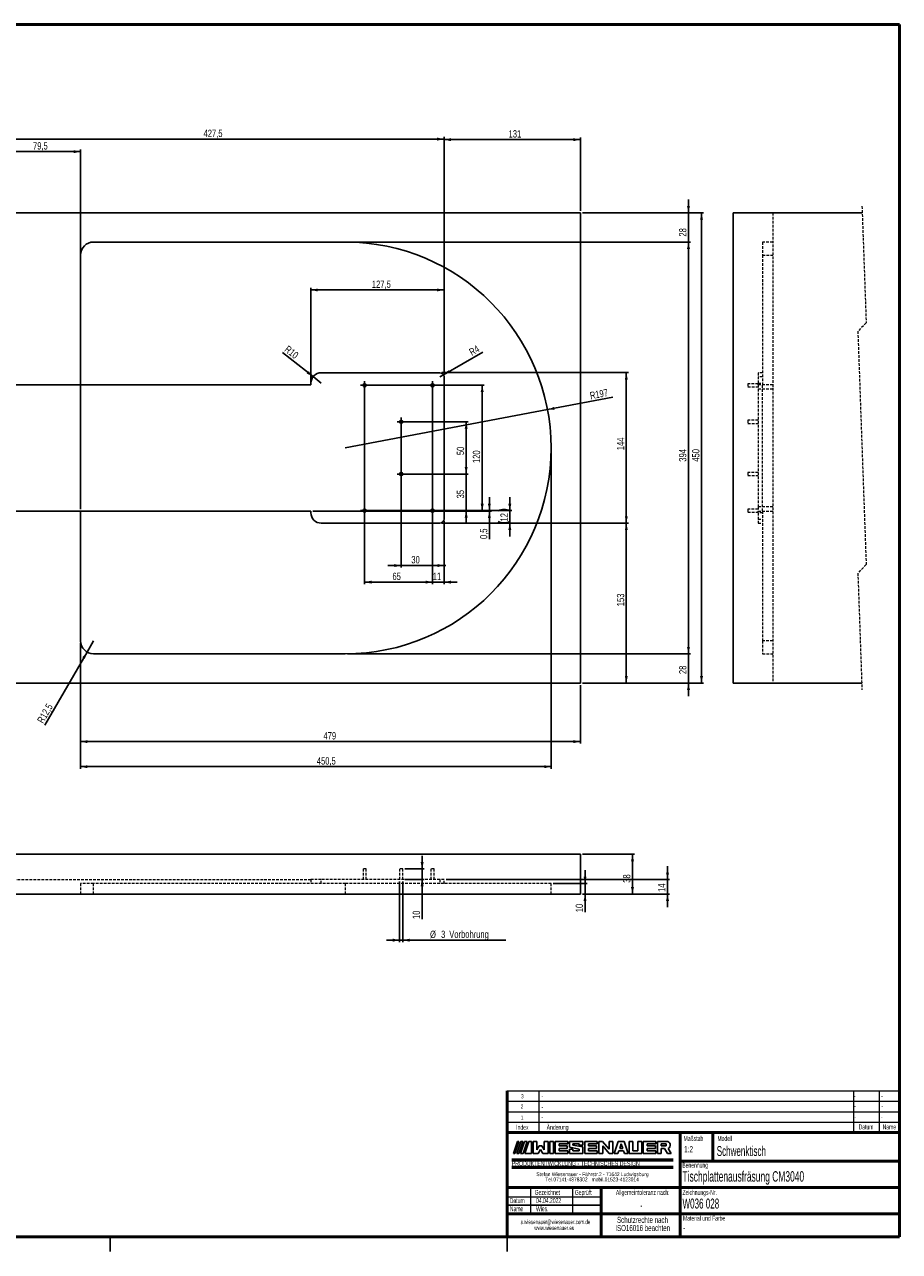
# Model space of a CAD drawing. Header units: millimetres. Extents: x 30 to 2395, y -494 to 1174.
# Tile 2 of 3: x 830 to 1668, y 0 to 1174. Entities that reach past the tile are written whole.
import ezdxf

# ---------------------------------------------------------------- set-up
doc = ezdxf.new("R2010")
doc.units = ezdxf.units.MM
doc.header["$LTSCALE"] = 2
doc.linetypes.add('HIDDEN', pattern=[1.905, 1.27, -0.635])
doc.layers.add('DÜNN', color=7, linetype='Continuous')
doc.styles.add('SLDTEXTSTYLE0', font='TXT', dxfattribs={"width": 0.754177})
doc.styles.add('SLDTEXTSTYLE1', font='TXT', dxfattribs={"width": 0.708875})
doc.styles.add('SLDTEXTSTYLE2', font='TXT', dxfattribs={"width": 0.7})
doc.styles.add('SLDTEXTSTYLE3', font='TXT', dxfattribs={"width": 0.605})
doc.styles.add('SLDTEXTSTYLE4', font='TXT', dxfattribs={"width": 0.75})
doc.dimstyles.new('SLDDIMSTYLE0', dxfattribs={"dimtxt": 7, "dimasz": 6.604, "dimexe": 0, "dimexo": 0.0625, "dimgap": 1.75, "dimtad": 1, "dimdec": 0, "dimrnd": 1e-09, "dimzin": 12, "dimdsep": 46, "dimtxsty": 'SLDTEXTSTYLE4', "dimsah": 1, "dimcen": 0.09, "dimadec": 0, "dimazin": 3, "dimtfac": 1, "dimtdec": 0, "dimtmove": 0, "dimatfit": 0, "dimfxl": 1, "dimfrac": 2, "dimtolj": 1, "dimtzin": 12, "dimarcsym": 0})
doc.dimstyles.new('SLDDIMSTYLE1', dxfattribs={"dimtxt": 7, "dimasz": 6.604, "dimexe": 0, "dimexo": 0.0625, "dimgap": 1.75, "dimtad": 1, "dimdec": 0, "dimrnd": 1e-09, "dimzin": 12, "dimdsep": 46, "dimtxsty": 'SLDTEXTSTYLE4', "dimsah": 1, "dimcen": 0.09, "dimadec": 0, "dimazin": 3, "dimtfac": 1, "dimtmove": 0, "dimatfit": 0, "dimfxl": 1, "dimfrac": 2, "dimtolj": 1, "dimtzin": 12, "dimarcsym": 0})
doc.dimstyles.new('SLDDIMSTYLE2', dxfattribs={"dimtxt": 7, "dimasz": 6.604, "dimexe": 0, "dimexo": 0.0625, "dimgap": 1.75, "dimtad": 1, "dimdec": 1, "dimrnd": 1e-09, "dimzin": 12, "dimdsep": 46, "dimtxsty": 'SLDTEXTSTYLE4', "dimsah": 1, "dimcen": 0.09, "dimadec": 0, "dimazin": 3, "dimtfac": 1, "dimtdec": 1, "dimtofl": 0, "dimtmove": 0, "dimatfit": 3, "dimfxl": 1, "dimfrac": 2, "dimtolj": 1, "dimtzin": 12, "dimarcsym": 0})
doc.dimstyles.new('SLDDIMSTYLE3', dxfattribs={"dimtxt": 7, "dimasz": 6.604, "dimexe": 0, "dimexo": 0.0625, "dimgap": 1.75, "dimtad": 1, "dimdec": 0, "dimrnd": 1e-09, "dimzin": 12, "dimdsep": 46, "dimtxsty": 'SLDTEXTSTYLE4', "dimsah": 1, "dimcen": 0.09, "dimadec": 0, "dimazin": 3, "dimtfac": 1, "dimtdec": 0, "dimtofl": 0, "dimtmove": 0, "dimatfit": 3, "dimfxl": 1, "dimfrac": 2, "dimtolj": 1, "dimtzin": 12, "dimarcsym": 0})
doc.dimstyles.new('SLDDIMSTYLE4', dxfattribs={"dimtxt": 7, "dimasz": 6.604, "dimexe": 0, "dimexo": 0.0625, "dimgap": 1.75, "dimtad": 1, "dimdec": 0, "dimrnd": 1e-09, "dimzin": 12, "dimdsep": 46, "dimtxsty": 'SLDTEXTSTYLE4', "dimsah": 1, "dimcen": 0.09, "dimadec": 0, "dimazin": 3, "dimtfac": 1, "dimtofl": 0, "dimtmove": 0, "dimatfit": 3, "dimfxl": 1, "dimfrac": 2, "dimtolj": 1, "dimtzin": 12, "dimarcsym": 0})
doc.dimstyles.new('SLDDIMSTYLE5', dxfattribs={"dimtxt": 7, "dimasz": 6.604, "dimexe": 0, "dimexo": 0.0625, "dimgap": 1.75, "dimtad": 1, "dimdec": 0, "dimrnd": 1e-09, "dimzin": 12, "dimdsep": 46, "dimtxsty": 'SLDTEXTSTYLE4', "dimsah": 1, "dimcen": 0, "dimadec": 0, "dimazin": 3, "dimtfac": 1, "dimtdec": 0, "dimtofl": 0, "dimtmove": 0, "dimatfit": 3, "dimfxl": 1, "dimfrac": 2, "dimtolj": 1, "dimtzin": 12, "dimarcsym": 0})
doc.dimstyles.new('SLDDIMSTYLE6', dxfattribs={"dimtxt": 7, "dimasz": 6.604, "dimexe": 0, "dimexo": 0.0625, "dimgap": 1.75, "dimtad": 1, "dimdec": 1, "dimrnd": 1e-09, "dimzin": 12, "dimdsep": 46, "dimtxsty": 'SLDTEXTSTYLE4', "dimsah": 1, "dimcen": 0, "dimadec": 0, "dimazin": 3, "dimtfac": 1, "dimtdec": 1, "dimtofl": 0, "dimtmove": 0, "dimatfit": 3, "dimfxl": 1, "dimfrac": 2, "dimtolj": 1, "dimtzin": 12, "dimarcsym": 0})
doc.dimstyles.new('SLDDIMSTYLE7', dxfattribs={"dimtxt": 7, "dimasz": 6.604, "dimexe": 0, "dimexo": 0.0625, "dimgap": 1.75, "dimtad": 1, "dimdec": 1, "dimrnd": 1e-09, "dimzin": 12, "dimdsep": 46, "dimtxsty": 'SLDTEXTSTYLE4', "dimsah": 1, "dimcen": 0.09, "dimadec": 0, "dimazin": 3, "dimtfac": 1, "dimtofl": 0, "dimtmove": 0, "dimatfit": 3, "dimfxl": 1, "dimfrac": 2, "dimtolj": 1, "dimtzin": 12, "dimarcsym": 0})
doc.dimstyles.new('SLDDIMSTYLE8', dxfattribs={"dimtxt": 7, "dimasz": 6.604, "dimexe": 0, "dimexo": 0.0625, "dimgap": 1.75, "dimtad": 1, "dimdec": 1, "dimrnd": 1e-09, "dimdsep": 46, "dimtxsty": 'SLDTEXTSTYLE4', "dimsah": 1, "dimcen": 0.09, "dimadec": 0, "dimazin": 2, "dimtfac": 1, "dimtmove": 0, "dimatfit": 0, "dimfxl": 1, "dimfrac": 2, "dimtolj": 1, "dimtzin": 12, "dimarcsym": 0})

# ---------------------------------------------------------------- blocks, each defined once
blk = doc.blocks.new('SW_NOTE_0')
at = {"layer": 'DÜNN', "color": 0, "char_height": 3.704, "attachment_point": 2, "style": 'SLDTEXTSTYLE0'}
for s, insert in [('Stefan Wiesenauer - Fährstr.2 - 71642 Ludwigsburg', (75.6, 4.8)), ('Tel.07141-4878302   mobil.01523-4123014', (75.2, -0.2))]:
    blk.add_mtext(s, dxfattribs=dict(at, insert=insert))
blk = doc.blocks.new('SW_NOTE_0_1')
at = {"layer": 'DÜNN', "color": 0, "insert": (0, 5.5), "char_height": 4.233, "attachment_point": 1, "style": 'SLDTEXTSTYLE1'}
blk.add_mtext('PRODUKTENTWICKLUNG - TECHNISCHES DESIGN', dxfattribs=at)
blk = doc.blocks.new('Block5')
at = {"layer": 'DÜNN'}
for p, q in [((1994.2, 93.4), (1998, 104.9)), ((1999.3, 104.9), (1995.5, 93.4)), ((1997.4, 93.4), (2001.2, 104.9)), ((1998, 104.9), (1999.3, 104.9)), ((2003, 104.9), (1999.2, 93.4)), ((2001, 93.4), (2004.8, 104.9)), ((2001.2, 104.9), (2003, 104.9)), ((2007.2, 104.9), (2003.4, 93.4)), ((2004.8, 104.9), (2007.2, 104.9)), ((2005.1, 93.4), (2008.9, 104.9)), ((2008.9, 104.9), (2011.3, 104.9)), ((2011.3, 104.9), (2011.3, 93.4)), ((2013, 93.4), (2013, 104.9)), ((2013, 104.9), (2016.5, 104.9)), ((2016.5, 96.8), (2016.5, 104.9)), ((2016.5, 96.8), (2018.8, 100.5)), ((2017.9, 93.4), (2020.1, 97)), ((2018.8, 100.5), (2021.4, 100.5)), ((2020.1, 97), (2022.4, 93.4)), ((2021.4, 100.5), (2023.7, 96.8)), ((2023.7, 96.8), (2023.7, 104.9)), ((2023.7, 104.9), (2027.3, 104.9)), ((2027.3, 93.4), (2027.3, 104.9)), ((2029, 104.9), (2029, 93.4)), ((2032.4, 104.9), (2029, 104.9)), ((2032.4, 93.4), (2032.4, 104.9)), ((2046.1, 104.9), (2034.1, 104.9)), ((2034.1, 104.9), (2034.1, 93.4)), ((2038, 100.5), (2038, 102.4)), ((2038, 102.4), (2046.1, 102.4)), ((2045.5, 100.5), (2038, 100.5)), ((2038, 95.8), (2038, 98.2)), ((2038, 98.2), (2045.5, 98.2)), ((2046.1, 95.8), (2038, 95.8)), ((2045.5, 98.2), (2045.5, 100.5)), ((2046.1, 102.4), (2046.1, 104.9)), ((2046.1, 93.4), (2046.1, 95.8)), ((2060.6, 104.9), (2047.8, 104.9)), ((2047.8, 104.9), (2047.8, 99.2)), ((2047.8, 99.2), (2057.2, 97.5)), ((2047.8, 97.3), (2047.8, 93.4)), ((2051.1, 97.3), (2047.8, 97.3)), ((2051.1, 101.2), (2051.1, 102.4)), ((2051.1, 102.4), (2057.2, 102.4)), ((2060.6, 99.5), (2051.1, 101.2)), ((2051.1, 95.8), (2051.1, 97.3)), ((2057.2, 95.8), (2051.1, 95.8)), ((2057.2, 102.4), (2057.2, 101.2)), ((2057.2, 101.2), (2060.6, 101.2)), ((2057.2, 97.5), (2057.2, 95.8)), ((2060.6, 101.2), (2060.6, 104.9)), ((2060.6, 93.4), (2060.6, 99.5)), ((2074.3, 104.9), (2062.4, 104.9)), ((2062.4, 104.9), (2062.4, 93.4)), ((2066, 100.5), (2066, 102.4)), ((2066, 102.4), (2074.3, 102.4)), ((2073.7, 100.5), (2066, 100.5)), ((2066, 95.8), (2066, 98.2)), ((2066, 98.2), (2073.7, 98.2)), ((2074.3, 95.8), (2066, 95.8)), ((2073.7, 98.2), (2073.7, 100.5)), ((2074.3, 102.4), (2074.3, 104.9)), ((2074.3, 93.4), (2074.3, 95.8)), ((2075.9, 93.4), (2075.9, 104.9)), ((2075.9, 104.9), (2079.5, 104.9)), ((2079.5, 104.9), (2085.9, 97.5)), ((2085.9, 93.4), (2079.6, 100.6)), ((2079.6, 100.6), (2079.6, 93.4)), ((2085.9, 97.5), (2085.9, 104.9)), ((2085.9, 104.9), (2089.4, 104.9)), ((2089.4, 104.9), (2089.4, 93.4)), ((2090.6, 93.4), (2094.5, 104.9)), ((2094.2, 93.4), (2095.1, 95.8)), ((2094.5, 104.9), (2100.1, 104.9)), ((2099.6, 95.8), (2095.1, 95.8)), ((2095.9, 98.2), (2097.3, 102.4)), ((2095.9, 98.2), (2098.8, 98.2)), ((2097.3, 102.4), (2098.8, 98.2)), ((2099.6, 95.8), (2100.4, 93.4)), ((2100.1, 104.9), (2104.1, 93.4)), ((2104.9, 104.9), (2104.9, 93.4)), ((2108.4, 104.9), (2104.9, 104.9)), ((2108.4, 95.8), (2108.4, 104.9)), ((2113.3, 95.8), (2108.4, 95.8)), ((2116.9, 104.9), (2113.3, 104.9)), ((2113.3, 104.9), (2113.3, 95.8)), ((2116.9, 93.4), (2116.9, 104.9)), ((2130.6, 104.9), (2118.4, 104.9)), ((2118.4, 104.9), (2118.4, 93.4)), ((2122.1, 100.5), (2122.1, 102.4)), ((2122.1, 102.4), (2130.6, 102.4)), ((2130, 100.5), (2122.1, 100.5)), ((2122.1, 95.8), (2122.1, 98.2)), ((2122.1, 98.2), (2130, 98.2)), ((2130.6, 95.8), (2122.1, 95.8)), ((2130, 98.2), (2130, 100.5)), ((2130.6, 102.4), (2130.6, 104.9)), ((2130.6, 93.4), (2130.6, 95.8)), ((2132.2, 93.4), (2132.2, 104.9)), ((2132.2, 104.9), (2140.8, 104.9)), ((2135.7, 102.4), (2135.7, 100.5)), ((2140.2, 102.4), (2135.7, 102.4)), ((2135.7, 100.5), (2140.2, 100.5)), ((2138.6, 98.2), (2135.7, 98.2)), ((2135.7, 98.2), (2135.7, 93.4)), ((2141.5, 93.4), (2138.6, 98.2)), ((2140.2, 100.5), (2140.2, 102.4)), ((2145, 93.4), (2142.2, 98.2)), ((1992.7, 87.8), (2147, 87.8)), ((1992.7, 86.4), (2147, 86.4)), ((1995.5, 93.4), (1994.2, 93.4)), ((1999.2, 93.4), (1997.4, 93.4)), ((2003.4, 93.4), (2001, 93.4)), ((2011.3, 93.4), (2005.1, 93.4)), ((2013, 93.4), (2017.9, 93.4)), ((2022.4, 93.4), (2027.3, 93.4)), ((2029, 93.4), (2032.4, 93.4)), ((2034.1, 93.4), (2046.1, 93.4)), ((2047.8, 93.4), (2060.6, 93.4)), ((2062.4, 93.4), (2074.3, 93.4)), ((2079.6, 93.4), (2075.9, 93.4)), ((2089.4, 93.4), (2085.9, 93.4)), ((2094.2, 93.4), (2090.6, 93.4)), ((2104.1, 93.4), (2100.4, 93.4)), ((2104.9, 93.4), (2116.9, 93.4)), ((2118.4, 93.4), (2130.6, 93.4)), ((2135.7, 93.4), (2132.2, 93.4)), ((2145, 93.4), (2141.5, 93.4)), ((1992.7, 80.7), (2147, 80.7)), ((1992.7, 79.3), (2147, 79.3))]:
    blk.add_line(p, q, dxfattribs=at)
blk.add_arc((2140.8, 101.4), 3.5, 293.3114, 90, dxfattribs=at)
at = {"layer": 'DÜNN', "color": 7}
for name, p in [('SW_NOTE_0_1', (1992.5, 80.3)), ('SW_NOTE_0', (1994.2, 70.5))]:
    blk.add_blockref(name, p, dxfattribs=at)
blk = doc.blocks.new('SW_NOTE_0_2')
at = {"color": 0, "linetype": 'Continuous', "lineweight": 0, "char_height": 5.821, "attachment_point": 2, "style": 'SLDTEXTSTYLE3'}
for s, insert in [('ISO16016 beachten', (32.8, -0.3)), ('Schutzrechte nach', (32.6, 7.5))]:
    blk.add_mtext(s, dxfattribs=dict(at, insert=insert))
blk = doc.blocks.new('SW_NOTE_0_3')
at = {"color": 0, "linetype": 'Continuous', "lineweight": 0, "char_height": 4.233, "attachment_point": 2, "style": 'SLDTEXTSTYLE3'}
for s, insert in [('s.wiesenauer@wiesenauer.com.de', (44.3, 5.5)), ('www.wiesenauer.eu', (43.2, -0.2))]:
    blk.add_mtext(s, dxfattribs=dict(at, insert=insert))
blk = doc.blocks.new('_D')
at = {"layer": 'DÜNN'}
for p, q in [((1364.5, 380), (1414.4, 380)), ((1412.4, 380), (1412.4, 342)), ((1364.5, 342), (1414.4, 342))]:
    blk.add_line(p, q, dxfattribs=at)
for points in [[(1412.4, 380), (1411, 373.4), (1413.8, 373.4)], [(1412.4, 342), (1413.8, 348.6), (1411, 348.6)]]:
    blk.add_solid(points, dxfattribs=at)
at = {"layer": 'DÜNN', "insert": (1403.4, 352.8), "char_height": 7, "attachment_point": 1, "rotation": 90, "style": 'SLDTEXTSTYLE4'}
blk.add_mtext('38', dxfattribs=at)
blk = doc.blocks.new('_D_1')
at = {"layer": 'DÜNN'}
for p, q in [((1367, 352), (1367, 364.7)), ((1336.5, 352), (1369, 352)), ((1364.5, 342), (1369, 342)), ((1367, 352), (1367, 342)), ((1367, 342), (1367, 324.6))]:
    blk.add_line(p, q, dxfattribs=at)
for points in [[(1367, 352), (1368.4, 358.6), (1365.6, 358.6)], [(1367, 342), (1365.6, 335.4), (1368.4, 335.4)]]:
    blk.add_solid(points, dxfattribs=at)
at = {"layer": 'DÜNN', "insert": (1358, 324.6), "char_height": 7, "attachment_point": 1, "rotation": 90, "style": 'SLDTEXTSTYLE4'}
blk.add_mtext('10', dxfattribs=at)
blk = doc.blocks.new('_D_2')
at = {"layer": 'DÜNN'}
for p, q in [((1445.9, 356), (1445.9, 368.7)), ((1234, 356), (1447.9, 356)), ((1445.9, 356), (1445.9, 342)), ((1364.5, 342), (1447.9, 342)), ((1445.9, 342), (1445.9, 329.3))]:
    blk.add_line(p, q, dxfattribs=at)
for points in [[(1445.9, 356), (1447.4, 362.6), (1444.5, 362.6)], [(1445.9, 342), (1444.5, 335.4), (1447.4, 335.4)]]:
    blk.add_solid(points, dxfattribs=at)
at = {"layer": 'DÜNN', "insert": (1436.9, 344), "char_height": 7, "attachment_point": 1, "rotation": 90, "style": 'SLDTEXTSTYLE4'}
blk.add_mtext('14', dxfattribs=at)
blk = doc.blocks.new('_D_3')
at = {"layer": 'DÜNN'}
for p, q in [((1189.5, 354), (1189.5, 295.9)), ((1192.5, 354), (1192.5, 295.9)), ((1189.5, 297.9), (1176.8, 297.9)), ((1189.5, 297.9), (1192.5, 297.9)), ((1192.5, 297.9), (1291.1, 297.9))]:
    blk.add_line(p, q, dxfattribs=at)
for points in [[(1189.5, 297.9), (1182.9, 299.3), (1182.9, 296.4)], [(1192.5, 297.9), (1199.1, 296.4), (1199.1, 299.3)]]:
    blk.add_solid(points, dxfattribs=at)
at = {"layer": 'DÜNN', "char_height": 7, "attachment_point": 1, "style": 'SLDTEXTSTYLE4'}
for s, insert in [('%%c', (1218.6, 306.9)), ('3', (1229.2, 307)), ('Vorbohrung', (1237, 307))]:
    blk.add_mtext(s, dxfattribs=dict(at, insert=insert))
blk = doc.blocks.new('_D_4')
at = {"layer": 'DÜNN'}
for p, q in [((1211, 366), (1211, 378.7)), ((1194.5, 366), (1213, 366)), ((1211, 356), (1211, 366)), ((1194.5, 356), (1213, 356)), ((1211, 356), (1211, 318.1))]:
    blk.add_line(p, q, dxfattribs=at)
for points in [[(1211, 366), (1212.5, 372.6), (1209.6, 372.6)], [(1211, 356), (1209.6, 349.4), (1212.5, 349.4)]]:
    blk.add_solid(points, dxfattribs=at)
at = {"layer": 'DÜNN', "insert": (1202, 318.1), "char_height": 7, "attachment_point": 1, "rotation": 90, "style": 'SLDTEXTSTYLE4'}
blk.add_mtext('10', dxfattribs=at)
blk = doc.blocks.new('_D_5')
at = {"layer": 'DÜNN'}
for p, q in [((1334.5, 766.9), (1334.5, 461.9)), ((884, 582.4), (884, 461.9)), ((1334.5, 463.9), (884, 463.9))]:
    blk.add_line(p, q, dxfattribs=at)
for points in [[(884, 463.9), (890.6, 462.4), (890.6, 465.3)], [(1334.5, 463.9), (1327.9, 465.3), (1327.9, 462.4)]]:
    blk.add_solid(points, dxfattribs=at)
at = {"layer": 'DÜNN', "insert": (1110.2, 472.9), "char_height": 7, "attachment_point": 1, "style": 'SLDTEXTSTYLE4'}
blk.add_mtext('450,5', dxfattribs=at)
blk = doc.blocks.new('_D_6')
at = {"layer": 'DÜNN'}
for p, q in [((1364.5, 993.9), (1480.5, 993.9)), ((1478.5, 993.9), (1478.5, 543.9)), ((1364.5, 543.9), (1480.5, 543.9))]:
    blk.add_line(p, q, dxfattribs=at)
for points in [[(1478.5, 993.9), (1477.1, 987.3), (1479.9, 987.3)], [(1478.5, 543.9), (1479.9, 550.5), (1477.1, 550.5)]]:
    blk.add_solid(points, dxfattribs=at)
at = {"layer": 'DÜNN', "insert": (1469.5, 755.7), "char_height": 7, "attachment_point": 1, "rotation": 90, "style": 'SLDTEXTSTYLE4'}
blk.add_mtext('450', dxfattribs=at)
blk = doc.blocks.new('_D_7')
at = {"layer": 'DÜNN'}
for p, q in [((1466, 571.9), (1466, 584.6)), ((1139.5, 571.9), (1468, 571.9)), ((1466, 571.9), (1466, 543.9)), ((1364.5, 543.9), (1468, 543.9)), ((1466, 543.9), (1466, 531.2))]:
    blk.add_line(p, q, dxfattribs=at)
for points in [[(1466, 571.9), (1467.4, 578.5), (1464.6, 578.5)], [(1466, 543.9), (1464.6, 537.3), (1467.4, 537.3)]]:
    blk.add_solid(points, dxfattribs=at)
at = {"layer": 'DÜNN', "insert": (1457, 552.5), "char_height": 7, "attachment_point": 1, "rotation": 90, "style": 'SLDTEXTSTYLE4'}
blk.add_mtext('28', dxfattribs=at)
blk = doc.blocks.new('_D_8')
at = {"layer": 'DÜNN'}
for p, q in [((1139.5, 965.9), (1468, 965.9)), ((1466, 571.9), (1466, 965.9)), ((1139.5, 571.9), (1468, 571.9))]:
    blk.add_line(p, q, dxfattribs=at)
for points in [[(1466, 965.9), (1464.6, 959.3), (1467.4, 959.3)], [(1466, 571.9), (1467.4, 578.5), (1464.6, 578.5)]]:
    blk.add_solid(points, dxfattribs=at)
at = {"layer": 'DÜNN', "insert": (1457, 755.7), "char_height": 7, "attachment_point": 1, "rotation": 90, "style": 'SLDTEXTSTYLE4'}
blk.add_mtext('394', dxfattribs=at)
blk = doc.blocks.new('_D_9')
at = {"layer": 'DÜNN'}
for p, q in [((1466, 993.9), (1466, 1006.6)), ((1364.5, 993.9), (1468, 993.9)), ((1466, 965.9), (1466, 993.9)), ((1139.5, 965.9), (1468, 965.9)), ((1466, 965.9), (1466, 953.2))]:
    blk.add_line(p, q, dxfattribs=at)
for points in [[(1466, 993.9), (1467.4, 1000.5), (1464.6, 1000.5)], [(1466, 965.9), (1464.6, 959.3), (1467.4, 959.3)]]:
    blk.add_solid(points, dxfattribs=at)
at = {"layer": 'DÜNN', "insert": (1457, 971.1), "char_height": 7, "attachment_point": 1, "rotation": 90, "style": 'SLDTEXTSTYLE4'}
blk.add_mtext('28', dxfattribs=at)
blk = doc.blocks.new('_D_10')
at = {"layer": 'DÜNN'}
for p, q in [((884, 582.4), (884, 485.9)), ((1362.5, 541.9), (1362.5, 485.9)), ((884, 487.9), (1362.5, 487.9))]:
    blk.add_line(p, q, dxfattribs=at)
for points in [[(884, 487.9), (890.6, 486.4), (890.6, 489.3)], [(1362.5, 487.9), (1355.9, 489.3), (1355.9, 486.4)]]:
    blk.add_solid(points, dxfattribs=at)
at = {"layer": 'DÜNN', "insert": (1116.6, 496.9), "char_height": 7, "attachment_point": 1, "style": 'SLDTEXTSTYLE4'}
blk.add_mtext('479', dxfattribs=at)
blk = doc.blocks.new('_D_11')
at = {"layer": 'DÜNN'}
for q in [(1393.6, 817.3), (1137.5, 768.9)]:
    blk.add_line((1331.1, 805.5), q, dxfattribs=at)
blk.add_solid([(1331.1, 805.5), (1337.8, 805.3), (1337.3, 808.1)], dxfattribs=at)
at = {"layer": 'DÜNN', "insert": (1371.1, 822.2), "char_height": 7, "attachment_point": 1, "rotation": 10.7075, "style": 'SLDTEXTSTYLE4'}
blk.add_mtext('R197', dxfattribs=at)
blk = doc.blocks.new('_D_12')
at = {"layer": 'DÜNN'}
for q in [(896.5, 584.4), (849.9, 503.7)]:
    blk.add_line((890.2, 573.5), q, dxfattribs=at)
blk.add_solid([(890.2, 573.5), (885.7, 568.5), (888.2, 567.1)], dxfattribs=at)
at = {"layer": 'DÜNN', "insert": (842.1, 508.2), "char_height": 7, "attachment_point": 1, "rotation": 60, "style": 'SLDTEXTSTYLE4'}
blk.add_mtext('R12,5', dxfattribs=at)
blk = doc.blocks.new('_D_13')
at = {"layer": 'DÜNN'}
for p, q in [((804.5, 827.4), (804.5, 1054.4)), ((804.5, 1052.4), (884, 1052.4)), ((884, 710.4), (884, 1054.4))]:
    blk.add_line(p, q, dxfattribs=at)
for points in [[(804.5, 1052.4), (811.1, 1050.9), (811.1, 1053.8)], [(884, 1052.4), (877.4, 1053.8), (877.4, 1050.9)]]:
    blk.add_solid(points, dxfattribs=at)
at = {"layer": 'DÜNN', "insert": (838.5, 1061.4), "char_height": 7, "attachment_point": 1, "style": 'SLDTEXTSTYLE4'}
blk.add_mtext('79,5', dxfattribs=at)
blk = doc.blocks.new('_D_14')
at = {"layer": 'DÜNN'}
for p, q in [((804.5, 827.4), (804.5, 1066.4)), ((804.5, 1064.4), (1232, 1064.4)), ((1232, 838.9), (1232, 1066.4))]:
    blk.add_line(p, q, dxfattribs=at)
for points in [[(804.5, 1064.4), (811.1, 1062.9), (811.1, 1065.8)], [(1232, 1064.4), (1225.4, 1065.8), (1225.4, 1062.9)]]:
    blk.add_solid(points, dxfattribs=at)
at = {"layer": 'DÜNN', "insert": (1001.8, 1073.4), "char_height": 7, "attachment_point": 1, "style": 'SLDTEXTSTYLE4'}
blk.add_mtext('427,5', dxfattribs=at)
blk = doc.blocks.new('_D_15')
at = {"layer": 'DÜNN'}
for q in [(1269, 860.6), (1228, 836.9)]:
    blk.add_line((1231.5, 838.9), q, dxfattribs=at)
blk.add_solid([(1231.5, 838.9), (1237.9, 840.9), (1236.5, 843.4)], dxfattribs=at)
at = {"layer": 'DÜNN', "insert": (1255.2, 862.9), "char_height": 7, "attachment_point": 1, "rotation": 30, "style": 'SLDTEXTSTYLE4'}
blk.add_mtext('R4', dxfattribs=at)
blk = doc.blocks.new('_D_16')
at = {"layer": 'DÜNN'}
for p, q in [((1232, 838.9), (1232, 1065.9)), ((1232, 1063.9), (1362.5, 1063.9)), ((1362.5, 995.9), (1362.5, 1065.9))]:
    blk.add_line(p, q, dxfattribs=at)
for points in [[(1232, 1063.9), (1238.6, 1062.4), (1238.6, 1065.3)], [(1362.5, 1063.9), (1355.9, 1065.3), (1355.9, 1062.4)]]:
    blk.add_solid(points, dxfattribs=at)
at = {"layer": 'DÜNN', "insert": (1293.8, 1072.9), "char_height": 7, "attachment_point": 1, "style": 'SLDTEXTSTYLE4'}
blk.add_mtext('131', dxfattribs=at)
blk = doc.blocks.new('_D_17')
at = {"layer": 'DÜNN'}
for p, q in [((1221, 826.9), (1221, 638.5)), ((1232, 698.9), (1232, 638.5)), ((1221, 640.5), (1208.3, 640.5)), ((1221, 640.5), (1232, 640.5)), ((1232, 640.5), (1244.7, 640.5))]:
    blk.add_line(p, q, dxfattribs=at)
for points in [[(1221, 640.5), (1214.4, 641.9), (1214.4, 639)], [(1232, 640.5), (1238.6, 639), (1238.6, 641.9)]]:
    blk.add_solid(points, dxfattribs=at)
at = {"layer": 'DÜNN', "insert": (1221.2, 649.5), "char_height": 7, "attachment_point": 1, "style": 'SLDTEXTSTYLE4'}
blk.add_mtext('11', dxfattribs=at)
blk = doc.blocks.new('_D_18')
at = {"layer": 'DÜNN'}
for p, q in [((1156, 826.9), (1156, 638.5)), ((1221, 826.9), (1221, 638.5)), ((1221, 640.5), (1156, 640.5))]:
    blk.add_line(p, q, dxfattribs=at)
for points in [[(1156, 640.5), (1162.6, 639), (1162.6, 641.9)], [(1221, 640.5), (1214.4, 641.9), (1214.4, 639)]]:
    blk.add_solid(points, dxfattribs=at)
at = {"layer": 'DÜNN', "insert": (1182.6, 649.5), "char_height": 7, "attachment_point": 1, "style": 'SLDTEXTSTYLE4'}
blk.add_mtext('65', dxfattribs=at)
blk = doc.blocks.new('_D_19')
at = {"layer": 'DÜNN'}
for p, q in [((1221, 826.9), (1221, 654.3)), ((1191, 791.9), (1191, 654.3)), ((1191, 656.3), (1178.3, 656.3)), ((1191, 656.3), (1221, 656.3)), ((1221, 656.3), (1233.7, 656.3))]:
    blk.add_line(p, q, dxfattribs=at)
for points in [[(1191, 656.3), (1184.4, 657.8), (1184.4, 654.9)], [(1221, 656.3), (1227.6, 654.9), (1227.6, 657.8)]]:
    blk.add_solid(points, dxfattribs=at)
at = {"layer": 'DÜNN', "insert": (1200.7, 665.4), "char_height": 7, "attachment_point": 1, "style": 'SLDTEXTSTYLE4'}
blk.add_mtext('30', dxfattribs=at)
blk = doc.blocks.new('_D_20')
at = {"layer": 'DÜNN'}
for p, q in [((1275.4, 708.9), (1275.4, 721.6)), ((1106.5, 708.4), (1277.4, 708.4)), ((1158, 708.9), (1277.4, 708.9)), ((1275.4, 708.9), (1275.4, 708.4)), ((1275.4, 708.4), (1275.4, 681.7))]:
    blk.add_line(p, q, dxfattribs=at)
for points in [[(1275.4, 708.9), (1276.8, 715.5), (1274, 715.5)], [(1275.4, 708.4), (1274, 701.8), (1276.8, 701.8)]]:
    blk.add_solid(points, dxfattribs=at)
at = {"layer": 'DÜNN', "insert": (1266.4, 681.7), "char_height": 7, "attachment_point": 1, "rotation": 90, "style": 'SLDTEXTSTYLE4'}
blk.add_mtext('0,5', dxfattribs=at)
blk = doc.blocks.new('_D_21')
at = {"layer": 'DÜNN'}
for p, q in [((1158, 828.9), (1270.5, 828.9)), ((1268.5, 708.9), (1268.5, 828.9)), ((1158, 708.9), (1270.5, 708.9))]:
    blk.add_line(p, q, dxfattribs=at)
for points in [[(1268.5, 828.9), (1267.1, 822.3), (1270, 822.3)], [(1268.5, 708.9), (1270, 715.5), (1267.1, 715.5)]]:
    blk.add_solid(points, dxfattribs=at)
at = {"layer": 'DÜNN', "insert": (1259.5, 754.4), "char_height": 7, "attachment_point": 1, "rotation": 90, "style": 'SLDTEXTSTYLE4'}
blk.add_mtext('120', dxfattribs=at)
blk = doc.blocks.new('_D_22')
at = {"layer": 'DÜNN'}
for p, q in [((1193, 793.9), (1255.2, 793.9)), ((1253.2, 743.9), (1253.2, 793.9)), ((1193, 743.9), (1255.2, 743.9))]:
    blk.add_line(p, q, dxfattribs=at)
for points in [[(1253.2, 793.9), (1251.8, 787.3), (1254.6, 787.3)], [(1253.2, 743.9), (1254.6, 750.5), (1251.8, 750.5)]]:
    blk.add_solid(points, dxfattribs=at)
at = {"layer": 'DÜNN', "insert": (1244.2, 762), "char_height": 7, "attachment_point": 1, "rotation": 90, "style": 'SLDTEXTSTYLE4'}
blk.add_mtext('50', dxfattribs=at)
blk = doc.blocks.new('_D_23')
at = {"layer": 'DÜNN'}
for p, q in [((1253.2, 743.9), (1253.2, 756.6)), ((1193, 743.9), (1255.2, 743.9)), ((1253.2, 743.9), (1253.2, 708.9)), ((1223, 708.9), (1255.2, 708.9)), ((1253.2, 708.9), (1253.2, 696.2))]:
    blk.add_line(p, q, dxfattribs=at)
for points in [[(1253.2, 743.9), (1254.6, 750.5), (1251.8, 750.5)], [(1253.2, 708.9), (1251.8, 702.3), (1254.6, 702.3)]]:
    blk.add_solid(points, dxfattribs=at)
at = {"layer": 'DÜNN', "insert": (1244.2, 720.5), "char_height": 7, "attachment_point": 1, "rotation": 90, "style": 'SLDTEXTSTYLE4'}
blk.add_mtext('35', dxfattribs=at)
blk = doc.blocks.new('_D_25')
at = {"layer": 'DÜNN'}
for p, q in [((1104.5, 831.4), (1104.5, 922)), ((1104.5, 920), (1232, 920)), ((1232, 838.9), (1232, 922))]:
    blk.add_line(p, q, dxfattribs=at)
for points in [[(1104.5, 920), (1111.1, 918.6), (1111.1, 921.4)], [(1232, 920), (1225.4, 921.4), (1225.4, 918.6)]]:
    blk.add_solid(points, dxfattribs=at)
at = {"layer": 'DÜNN', "insert": (1162.9, 929), "char_height": 7, "attachment_point": 1, "style": 'SLDTEXTSTYLE4'}
blk.add_mtext('127,5', dxfattribs=at)
blk = doc.blocks.new('_D_26')
at = {"layer": 'DÜNN'}
for q in [(1077.5, 860.3), (1114.5, 830.9)]:
    blk.add_line((1106.7, 837.1), q, dxfattribs=at)
blk.add_solid([(1106.7, 837.1), (1102.4, 842.3), (1100.6, 840.1)], dxfattribs=at)
at = {"layer": 'DÜNN', "insert": (1083, 867.4), "char_height": 7, "attachment_point": 1, "rotation": 321.4743, "style": 'SLDTEXTSTYLE4'}
blk.add_mtext('R10', dxfattribs=at)
blk = doc.blocks.new('_D_28')
at = {"layer": 'DÜNN'}
for p, q in [((1230, 840.9), (1408.5, 840.9)), ((1406.5, 696.9), (1406.5, 840.9)), ((1230, 696.9), (1408.5, 696.9))]:
    blk.add_line(p, q, dxfattribs=at)
for points in [[(1406.5, 840.9), (1405.1, 834.3), (1407.9, 834.3)], [(1406.5, 696.9), (1407.9, 703.5), (1405.1, 703.5)]]:
    blk.add_solid(points, dxfattribs=at)
at = {"layer": 'DÜNN', "insert": (1397.5, 766.7), "char_height": 7, "attachment_point": 1, "rotation": 90, "style": 'SLDTEXTSTYLE4'}
blk.add_mtext('144', dxfattribs=at)
blk = doc.blocks.new('_D_29')
at = {"layer": 'DÜNN'}
for p, q in [((1230, 696.9), (1408.5, 696.9)), ((1406.5, 696.9), (1406.5, 543.9)), ((1364.5, 543.9), (1408.5, 543.9))]:
    blk.add_line(p, q, dxfattribs=at)
for points in [[(1406.5, 696.9), (1405.1, 690.3), (1407.9, 690.3)], [(1406.5, 543.9), (1407.9, 550.5), (1405.1, 550.5)]]:
    blk.add_solid(points, dxfattribs=at)
at = {"layer": 'DÜNN', "insert": (1397.5, 617.4), "char_height": 7, "attachment_point": 1, "rotation": 90, "style": 'SLDTEXTSTYLE4'}
blk.add_mtext('153', dxfattribs=at)
blk = doc.blocks.new('_D_30')
at = {"layer": 'DÜNN'}
for p, q in [((1295, 708.9), (1295, 721.6)), ((1223, 708.9), (1297, 708.9)), ((1295, 696.9), (1295, 708.9)), ((1230, 696.9), (1297, 696.9)), ((1295, 696.9), (1295, 684.2))]:
    blk.add_line(p, q, dxfattribs=at)
for centre, start, end in [((1289.4, 697.7), 63.4349, 116.5651), ((1289.4, 709.6), 243.4349, 296.5651)]:
    blk.add_arc(centre, 12.4, start, end, dxfattribs=at)
for points in [[(1295, 708.9), (1296.4, 715.5), (1293.5, 715.5)], [(1295, 696.9), (1293.5, 690.3), (1296.4, 690.3)]]:
    blk.add_solid(points, dxfattribs=at)
at = {"layer": 'DÜNN', "insert": (1286, 698.5), "char_height": 7, "attachment_point": 1, "rotation": 90, "style": 'SLDTEXTSTYLE4'}
blk.add_mtext('12', dxfattribs=at)
blk = doc.blocks.new('SW_CENTERMARKSYMBOL_0')
at = {"layer": 'DÜNN', "color": 0}
for p, q in [((-2.5, 0), (-4, 0)), ((0, 0), (-2.5, 0)), ((0, 2.5), (0, 4)), ((0, 0), (0, 2.5)), ((0, 0), (0, -2.5)), ((0, 0), (2.5, 0)), ((2.5, 0), (4, 0)), ((0, -2.5), (0, -4))]:
    blk.add_line(p, q, dxfattribs=at)
blk = doc.blocks.new('SW_CENTERMARKSYMBOL_1')
at = {"layer": 'DÜNN', "color": 0}
for p, q in [((-2.5, 0), (-4, 0)), ((0, 0), (-2.5, 0)), ((0, 2.5), (0, 4)), ((0, 0), (0, 2.5)), ((0, 0), (0, -2.5)), ((0, 0), (2.5, 0)), ((2.5, 0), (4, 0)), ((0, -2.5), (0, -4))]:
    blk.add_line(p, q, dxfattribs=at)
blk = doc.blocks.new('SW_CENTERMARKSYMBOL_2')
at = {"layer": 'DÜNN', "color": 0}
for p, q in [((-2.5, 0), (-4, 0)), ((0, 0), (-2.5, 0)), ((0, 2.5), (0, 4)), ((0, 0), (0, 2.5)), ((0, 0), (0, -2.5)), ((0, 0), (2.5, 0)), ((2.5, 0), (4, 0)), ((0, -2.5), (0, -4))]:
    blk.add_line(p, q, dxfattribs=at)
blk = doc.blocks.new('SW_CENTERMARKSYMBOL_3')
at = {"layer": 'DÜNN', "color": 0}
for p, q in [((-2.5, 0), (-4, 0)), ((0, 0), (-2.5, 0)), ((0, 2.5), (0, 4)), ((0, 0), (0, 2.5)), ((0, 0), (0, -2.5)), ((0, 0), (2.5, 0)), ((2.5, 0), (4, 0)), ((0, -2.5), (0, -4))]:
    blk.add_line(p, q, dxfattribs=at)
blk = doc.blocks.new('SW_CENTERMARKSYMBOL_4')
at = {"layer": 'DÜNN', "color": 0}
for p, q in [((-2.5, 0), (-4, 0)), ((0, 0), (-2.5, 0)), ((0, 2.5), (0, 4)), ((0, 0), (0, 2.5)), ((0, 0), (0, -2.5)), ((0, 0), (2.5, 0)), ((2.5, 0), (4, 0)), ((0, -2.5), (0, -4))]:
    blk.add_line(p, q, dxfattribs=at)
blk = doc.blocks.new('SW_CENTERMARKSYMBOL_5')
at = {"layer": 'DÜNN', "color": 0}
for p, q in [((-2.5, 0), (-4, 0)), ((0, 0), (-2.5, 0)), ((0, 2.5), (0, 4)), ((0, 0), (0, 2.5)), ((0, 0), (0, -2.5)), ((0, 0), (2.5, 0)), ((2.5, 0), (4, 0)), ((0, -2.5), (0, -4))]:
    blk.add_line(p, q, dxfattribs=at)

msp = doc.modelspace()

# ---------------------------------------------------------------- linework, layer by layer
at = {"color": 7, "linetype": 'Continuous', "lineweight": 50}
for p, q in [((30.4, 1174), (1668, 1174)), ((1668, 14), (1668, 1174)), ((1292.4, 153.72), (1292.4, 14)), ((1292.4, 113.72), (1668, 113.72)), ((1457.91, 113.72), (1457.91, 14)), ((1489.26, 113.72), (1489.26, 86.4)), ((1457.91, 86.4), (1668, 86.4)), ((1292.4, 61.29), (1668, 61.29)), ((1382.47, 61.29), (1382.47, 13.74)), ((1292.4, 36.05), (1668, 36.05)), ((30.4, 14), (1668, 14))]:
    msp.add_line(p, q, dxfattribs=at)
at = {"color": 7, "linetype": 'HIDDEN', "lineweight": 18}
for p, q in [((1632.12, 1000.21), (1636.12, 888.53)), ((1546.77, 993.86), (1546.77, 543.86)), ((1546.77, 965.86), (1536.77, 965.86)), ((1536.77, 965.86), (1536.77, 953.36)), ((1536.77, 953.36), (1546.77, 953.36)), ((1536.77, 953.36), (1536.77, 829.36)), ((1636.12, 888.53), (1628.12, 880.53)), ((1628.12, 880.53), (1636.12, 657.18)), ((1536.77, 840.86), (1532.77, 840.86)), ((1532.77, 840.86), (1532.77, 830.86)), ((1536.77, 836.86), (1532.77, 836.86)), ((1522.77, 830.36), (1522.77, 827.36)), ((1532.77, 830.36), (1522.77, 830.36)), ((1522.77, 827.36), (1532.77, 827.36)), ((1532.77, 829.36), (1532.77, 830.86)), ((1532.77, 830.86), (1536.77, 830.86)), ((1546.77, 829.36), (1532.77, 829.36)), ((1532.77, 829.36), (1532.77, 825.36)), ((1532.77, 825.36), (1546.77, 825.36)), ((1532.77, 825.36), (1532.77, 712.36)), ((1536.77, 708.36), (1536.77, 829.36)), ((1522.77, 795.36), (1522.77, 792.36)), ((1532.77, 795.36), (1522.77, 795.36)), ((1522.77, 792.36), (1532.77, 792.36)), ((1522.77, 745.36), (1522.77, 742.36)), ((1532.77, 745.36), (1522.77, 745.36)), ((1522.77, 742.36), (1532.77, 742.36)), ((1522.77, 710.36), (1522.77, 707.36)), ((1532.77, 710.36), (1522.77, 710.36)), ((1522.77, 707.36), (1532.77, 707.36)), ((1532.77, 712.36), (1532.77, 708.36)), ((1546.77, 712.36), (1532.77, 712.36)), ((1532.77, 708.36), (1546.77, 708.36)), ((1532.77, 706.86), (1532.77, 708.36)), ((1536.77, 706.86), (1532.77, 706.86)), ((1532.77, 706.86), (1532.77, 696.86)), ((1536.77, 708.36), (1536.77, 584.36)), ((1532.77, 700.86), (1536.77, 700.86)), ((1532.77, 696.86), (1536.77, 696.86)), ((1636.12, 657.18), (1628.12, 649.18)), ((1628.12, 649.18), (1632.12, 537.51)), ((1536.77, 584.36), (1536.77, 571.86)), ((1546.77, 584.36), (1536.77, 584.36)), ((1536.77, 571.86), (1546.77, 571.86)), ((1157.5, 366), (1154.5, 366)), ((1154.5, 366), (1154.5, 356)), ((1157.5, 356), (1157.5, 366)), ((1192.5, 366), (1189.5, 366)), ((1189.5, 366), (1189.5, 356)), ((1192.5, 356), (1192.5, 366)), ((1222.5, 366), (1219.5, 366)), ((1219.5, 366), (1219.5, 356)), ((1222.5, 356), (1222.5, 366)), ((808.5, 356), (1104.5, 356)), ((1104.5, 356), (1104.5, 352)), ((1114.5, 356), (1104.5, 356)), ((1114.5, 352), (1114.5, 356)), ((1228, 356), (1114.5, 356)), ((1228, 356), (1228, 352)), ((1232, 356), (1228, 356)), ((1232, 352), (1232, 356)), ((884, 352), (884, 342)), ((896.5, 352), (884, 352)), ((1137.5, 352), (896.5, 352)), ((896.5, 342), (896.5, 352)), ((1137.5, 352), (1137.5, 342)), ((1334.5, 352), (1137.5, 352)), ((1334.5, 342), (1334.5, 352))]:
    msp.add_line(p, q, dxfattribs=at)
at = {"color": 7, "linetype": 'Continuous', "lineweight": 25}
for p, q in [((192.5, 993.86), (1362.5, 993.86)), ((1362.5, 993.86), (1362.5, 543.86)), ((1508.77, 993.86), (1508.77, 543.86)), ((1508.77, 993.86), (1632.35, 993.86)), ((1137.5, 965.86), (896.5, 965.86)), ((884, 953.36), (884, 829.36)), ((1228, 840.86), (1114.5, 840.86)), ((1232, 700.86), (1232, 836.86)), ((884, 829.36), (808.5, 829.36)), ((884, 829.36), (1104.5, 829.36)), ((1104.5, 829.36), (1104.5, 830.86)), ((808.5, 708.36), (884, 708.36)), ((884, 708.36), (884, 584.36)), ((1104.5, 708.36), (884, 708.36)), ((1104.5, 706.86), (1104.5, 708.36)), ((1114.5, 696.86), (1228, 696.86)), ((896.5, 571.86), (1137.5, 571.86)), ((192.5, 543.86), (1362.5, 543.86)), ((1508.77, 543.86), (1631.9, 543.86)), ((1362.5, 380), (162.5, 380)), ((1362.5, 342), (1362.5, 380)), ((192.5, 342), (1362.5, 342)), ((912.4, 0), (912.4, 14)), ((1292.4, 0), (1292.4, 14))]:
    msp.add_line(p, q, dxfattribs=at)
at = {"color": 7, "linetype": 'Continuous', "lineweight": 18}
for p, q in [((1292.4, 153.72), (1668, 153.72)), ((1322.6, 153.72), (1322.6, 113.72)), ((1624, 153.72), (1624, 113.72)), ((1648.48, 153.72), (1648.48, 113.72)), ((1292.4, 143.72), (1668, 143.72)), ((1292.4, 133.72), (1668, 133.72)), ((1292.4, 123.72), (1668, 123.72)), ((1314.73, 61.45), (1314.73, 36.33)), ((1355.01, 60.97), (1355.01, 35.85)), ((1292.46, 52.38), (1382.47, 52.38))]:
    msp.add_line(p, q, dxfattribs=at)
at = {"color": 7, "linetype": 'Continuous', "lineweight": 25}
for centre in [(1156, 828.86), (1221, 828.86), (1191, 793.86), (1191, 743.86), (1156, 708.86), (1221, 708.86)]:
    msp.add_circle(centre, 1.5, dxfattribs=at)
for centre, radius, start, end in [((896.5, 953.36), 12.5, 90, 180), ((1137.5, 768.86), 197, 270, 90), ((1114.5, 830.86), 10, 90, 180), ((1228, 836.86), 4, 0, 90), ((1114.5, 706.86), 10, 180, 270), ((1228, 700.86), 4, 270, 0), ((896.5, 584.36), 12.5, 180, 270)]:
    msp.add_arc(centre, radius, start, end, dxfattribs=at)
at = {"layer": 'DÜNN'}
msp.add_line((1292.4, 44.33), (1382.47, 44.33), dxfattribs=at)

# ---------------------------------------------------------------- block references
at = {"color": 7, "linetype": 'Continuous', "lineweight": 0}
for name, p in [('SW_NOTE_0_3', (1294.4, 24.87)), ('SW_NOTE_0_2', (1389.39, 25.64))]:
    msp.add_blockref(name, p, dxfattribs=at)
at = {"layer": 'DÜNN'}
for name, p in [('SW_CENTERMARKSYMBOL_1', (1156, 828.86)), ('SW_CENTERMARKSYMBOL_5', (1221, 828.86)), ('SW_CENTERMARKSYMBOL_0', (1191, 793.86)), ('SW_CENTERMARKSYMBOL_4', (1191, 743.86)), ('SW_CENTERMARKSYMBOL_2', (1156, 708.86)), ('SW_CENTERMARKSYMBOL_3', (1221, 708.86)), ('Block5', (-695.69, 0.47))]:
    msp.add_blockref(name, p, dxfattribs=at)

# ---------------------------------------------------------------- texts
at = {"color": 7, "linetype": 'Continuous', "lineweight": 0}
for s, insert, char_height, attachment_point, style in [('3', (1306.94, 150.49), 4, 2, 'SLDTEXTSTYLE2'), ('-', (1325.3, 150.86), 4.76, 1, 'SLDTEXTSTYLE3'), ('-', (1624.45, 151.45), 4.76, 1, 'SLDTEXTSTYLE3'), ('-', (1650.51, 151.45), 4.76, 1, 'SLDTEXTSTYLE3'), ('2', (1306.67, 140.6), 4, 2, 'SLDTEXTSTYLE2'), ('1', (1306.7, 130.03), 4, 2, 'SLDTEXTSTYLE2'), ('-', (1325.4, 140.86), 4.76, 1, 'SLDTEXTSTYLE3'), ('-', (1624.54, 141.45), 4.76, 1, 'SLDTEXTSTYLE3'), ('-', (1650.61, 141.45), 4.76, 1, 'SLDTEXTSTYLE3'), ('Index', (1306.98, 121.2), 4.762, 2, 'SLDTEXTSTYLE3'), ('-', (1325.12, 130.86), 4.76, 1, 'SLDTEXTSTYLE3'), ('Änderung', (1340.75, 121.2), 4.762, 2, 'SLDTEXTSTYLE3'), ('-', (1624.74, 131.45), 4.76, 1, 'SLDTEXTSTYLE3'), ('Datum', (1635.99, 121.53), 4.762, 2, 'SLDTEXTSTYLE3'), ('Name', (1658.34, 121.53), 4.762, 2, 'SLDTEXTSTYLE3'), ('-', (1650.33, 131.45), 4.76, 1, 'SLDTEXTSTYLE3'), ('Maßstab', (1461.37, 110.51), 4.762, 1, 'SLDTEXTSTYLE3'), ('Modell', (1493.75, 110.51), 4.762, 1, 'SLDTEXTSTYLE3'), ('1:2', (1461.9, 100.83), 6, 1, 'SLDTEXTSTYLE3'), ('Schwenktisch', (1493.06, 100.88), 9.525, 1, 'SLDTEXTSTYLE3'), ('Benennung', (1460.09, 84.97), 4.762, 1, 'SLDTEXTSTYLE3'), ('Tischplattenausfräsung CM3040', (1460.29, 76.83), 10, 1, 'SLDTEXTSTYLE3'), ('Gezeichnet', (1318.72, 58.9), 4.762, 1, 'SLDTEXTSTYLE3'), ('Geprüft', (1357.2, 58.9), 4.762, 1, 'SLDTEXTSTYLE3'), ('Allgemeintoleranz nach:', (1422.23, 58.9), 4.7625, 2, 'SLDTEXTSTYLE3'), ('Zeichnungs-Nr.', (1460.29, 58.9), 4.7625, 1, 'SLDTEXTSTYLE3'), ('Datum', (1294.99, 51.06), 4.762, 1, 'SLDTEXTSTYLE3'), ('04.04.2022', (1320.04, 51.06), 4.762, 1, 'SLDTEXTSTYLE3'), ('W036 028', (1460.29, 50.62), 9.525, 1, 'SLDTEXTSTYLE3'), ('Name', (1295.07, 43.23), 4.762, 1, 'SLDTEXTSTYLE3'), ('Wies.', (1320.04, 43.23), 4.762, 1, 'SLDTEXTSTYLE3'), ('-', (1420.86, 47.04), 6, 2, 'SLDTEXTSTYLE3'), ('Material und Farbe', (1460.81, 34.15), 4.7625, 1, 'SLDTEXTSTYLE3'), ('-', (1460.81, 25.53), 6, 1, 'SLDTEXTSTYLE3')]:
    msp.add_mtext(s, dxfattribs=dict(at, insert=insert, char_height=char_height, attachment_point=attachment_point, style=style))

# ---------------------------------------------------------------- dimensions: what is measured, and where the dimension line sits
at = {"layer": 'DÜNN'}
for base, p1, p2, dimstyle, picture, middle in [((1232, 1064.36), (804.5, 825.36), (1232, 836.86), 'SLDDIMSTYLE7', '_D_14', (1013.46, 1064.36)), ((1362.49839114, 1063.85823138), (1231.99839114, 836.85823138), (1362.49839114, 993.85823138), 'SLDDIMSTYLE4', '_D_16', (1301.53110577, 1063.85823138)), ((884, 1052.36), (804.5, 825.36), (884, 708.36), 'SLDDIMSTYLE7', '_D_13', (847.52, 1052.36)), ((1232, 920), (1104.5, 829.36), (1232, 836.86), 'SLDDIMSTYLE2', '_D_25', (1174.54, 920)), ((1156, 640.47), (1221, 828.86), (1156, 828.86), 'SLDDIMSTYLE3', '_D_18', (1187.76, 640.47)), ((1221, 656.34), (1191, 793.86), (1221, 828.86), 'SLDDIMSTYLE0', '_D_19', (1205.85, 656.34)), ((1232, 640.47), (1221, 828.86), (1232, 700.86), 'SLDDIMSTYLE0', '_D_17', (1226.42, 640.47)), ((884, 463.86), (1334.5, 768.86), (884, 584.36), 'SLDDIMSTYLE2', '_D_5', (1121.86, 463.86)), ((1362.49839114, 487.85823138), (883.99839114, 584.35823138), (1362.49839114, 543.85823138), 'SLDDIMSTYLE4', '_D_10', (1124.39771773, 487.85823138))]:
    dim = msp.add_linear_dim(base=base, p1=p1, p2=p2, dimstyle=dimstyle, dxfattribs=at)
    dim.commit()
    dim.dimension.update_dxf_attribs({"geometry": picture, "text_midpoint": middle, "dimtype": 160})
for base, p1, p2, dimstyle, picture, middle in [((1466, 993.86), (1137.5, 965.86), (1362.5, 993.86), 'SLDDIMSTYLE0', '_D_9', (1466, 976.31)), ((1478.5, 543.86), (1362.5, 993.86), (1362.5, 543.86), 'SLDDIMSTYLE3', '_D_6', (1478.5, 763.49)), ((1466, 965.86), (1137.5, 571.86), (1137.5, 965.86), 'SLDDIMSTYLE3', '_D_8', (1466, 763.49)), ((1406.5, 840.86), (1228, 696.86), (1228, 840.86), 'SLDDIMSTYLE3', '_D_28', (1406.5, 774.43)), ((1268.53, 828.86), (1156, 708.86), (1156, 828.86), 'SLDDIMSTYLE4', '_D_21', (1268.53, 762.12)), ((1253.2, 793.86), (1191, 743.86), (1191, 793.86), 'SLDDIMSTYLE3', '_D_22', (1253.2, 767.19)), ((1253.2, 708.86), (1191, 743.86), (1221, 708.86), 'SLDDIMSTYLE0', '_D_23', (1253.2, 725.7)), ((1275.4, 708.36), (1156, 708.86), (1104.5, 708.36), 'SLDDIMSTYLE8', '_D_20', (1275.4, 688.2)), ((1406.5, 543.86), (1228, 696.86), (1362.5, 543.86), 'SLDDIMSTYLE3', '_D_29', (1406.5, 625.14)), ((1466, 543.86), (1137.5, 571.86), (1362.5, 543.86), 'SLDDIMSTYLE0', '_D_7', (1466, 557.7)), ((1211.04, 366), (1192.5, 356), (1192.5, 366), 'SLDDIMSTYLE0', '_D_4', (1211.04, 323.29)), ((1412.4, 342), (1362.5, 380), (1362.5, 342), 'SLDDIMSTYLE0', '_D', (1412.4, 358.01)), ((1445.91, 342), (1232, 356), (1362.5, 342), 'SLDDIMSTYLE0', '_D_2', (1445.91, 349.15)), ((1367, 342), (1334.5, 352), (1362.5, 342), 'SLDDIMSTYLE1', '_D_1', (1367, 329.82))]:
    dim = msp.add_linear_dim(base=base, p1=p1, p2=p2, angle=90, dimstyle=dimstyle, dxfattribs=at)
    dim.commit()
    dim.dimension.update_dxf_attribs({"geometry": picture, "text_midpoint": middle, "dimtype": 160})
for center, mpoint, dimstyle, picture, middle in [((1114.5, 830.86), (1106.68, 837.09), 'SLDDIMSTYLE5', '_D_26', (1083.42, 855.6)), ((1228, 836.86), (1231.46, 838.86), 'SLDDIMSTYLE5', '_D_15', (1264.65, 858.02)), ((1137.5, 768.86), (1331.07, 805.46), 'SLDDIMSTYLE5', '_D_11', (1383.29, 815.33)), ((896.5, 584.36), (890.25, 573.53), 'SLDDIMSTYLE6', '_D_12', (855.8, 513.86))]:
    dim = msp.add_radius_dim(center=center, mpoint=mpoint, dimstyle=dimstyle, dxfattribs=at)
    dim.commit()
    dim.dimension.update_dxf_attribs({"geometry": picture, "text_midpoint": middle, "dimtype": 164})
dim = msp.add_linear_dim(base=(1294.98, 708.86), p1=(1228, 696.86), p2=(1221, 708.86), angle=90, text='(<>)', dimstyle='SLDDIMSTYLE0', dxfattribs=at)
dim.commit()
dim.dimension.update_dxf_attribs({"geometry": '_D_30', "text_midpoint": (1294.98, 703.69), "dimtype": 160})
dim = msp.add_linear_dim(base=(1192.5, 297.88), p1=(1189.5, 356), p2=(1192.5, 356), text='%%c<> Vorbohrung', dimstyle='SLDDIMSTYLE0', dxfattribs=at)
dim.commit()
dim.dimension.update_dxf_attribs({"geometry": '_D_3', "text_midpoint": (1254.85, 297.88), "dimtype": 160})

doc.saveas('drawing.dxf')
